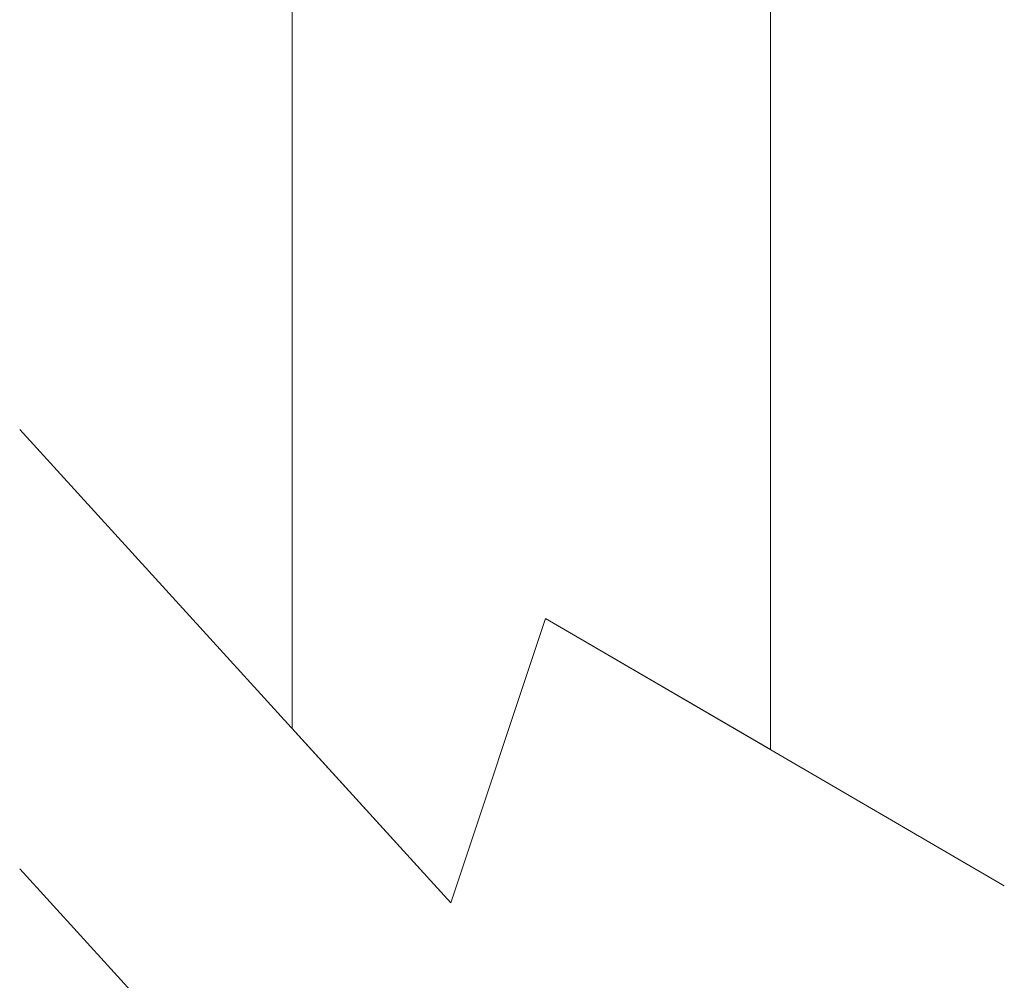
# Paper-space layout '113851LD001' of a CAD drawing. Header units: feet. Extents: x 0 to 34, y 0 to 22.
# Tile 61 of 74: x 15.135 to 15.429, y 11.887 to 12.174. Entities that reach past the tile are written whole.
import ezdxf

# ---------------------------------------------------------------- set-up
doc = ezdxf.new("R2010")
doc.units = ezdxf.units.FT
doc.header["$MEASUREMENT"] = 0
doc.linetypes.add('DGN Style 3', pattern=[25.340844, 18.100603, -7.240241])
doc.layers.add('LT_P_Text', color=7, linetype='Continuous')

psp = doc.layouts.new('113851LD001')

# ---------------------------------------------------------------- linework, layer by layer
at = {"layer": 'LT_P_Text', "color": 7, "linetype": 'DGN Style 3', "lineweight": 13}
for p, q in [((15.21665, 13.32037), (15.21665, 11.96234)), ((15.35925, 13.32037), (15.35925, 11.95612))]:
    psp.add_line(p, q, dxfattribs=at)
at = {"layer": 'LT_P_Text', "color": 7, "linetype": 'Continuous', "lineweight": 0}
for p, q in [((15.13536, 12.0516), (15.26396, 11.91039)), ((15.26396, 11.91039), (15.29218, 11.9952)), ((15.29218, 11.9952), (15.42898, 11.91548)), ((15.13536, 11.92058), (15.26396, 11.77937))]:
    psp.add_line(p, q, dxfattribs=at)
at = {"layer": 'LT_P_Text', "color": 7, "linetype": 'Continuous', "lineweight": 13, "flags": 128}
psp.add_lwpolyline([(15.21665, 11.96234), (15.26396, 11.91039), (15.29218, 11.9952), (15.35925, 11.95612)], dxfattribs=at)

doc.saveas('drawing.dxf')
